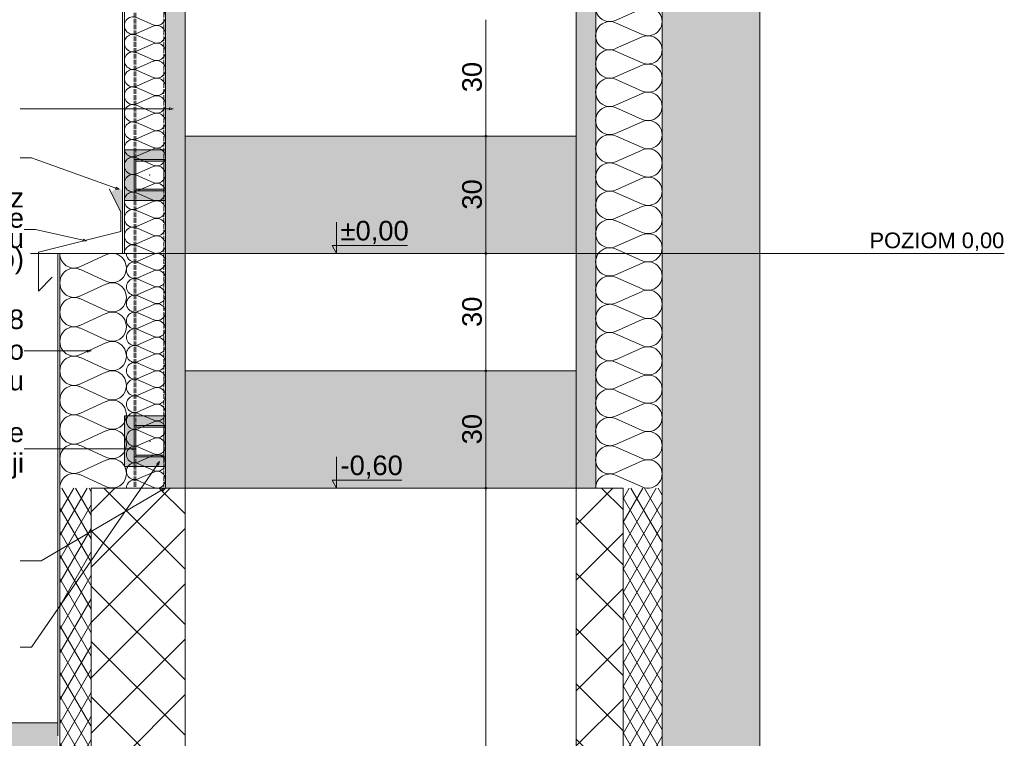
# Paper-space layout 'AD-06. DETAL KANAŁU UPUSTOWEGO ZEWNĘTRZNEGO' of a CAD drawing. Header units: millimetres. Extents: x 0 to 900, y 0 to 600.
# Tile 3 of 24: x 89 to 215, y 201 to 293. Entities that reach past the tile are written whole.
import ezdxf
from ezdxf.xclip import XClip

# ---------------------------------------------------------------- set-up
doc = ezdxf.new("R2010")
doc.units = ezdxf.units.MM
doc.header["$MEASUREMENT"] = 0
doc.header["$XCLIPFRAME"] = 0
for name, pattern in [('ACAD_ISO02W100', [15, 12, -3]), ('HIDDEN_05', [26, 18, -8]), ('thk_line_type', [315, 180, -135])]:
    doc.linetypes.add(name, pattern=pattern)
for name, color, linetype, lineweight in [('0_Nr_pióra__1', 7, 'Continuous', 20), ('A_linie_Nr_pióra__1', 7, 'Continuous', 20), ('A_opisy EN_Nr_pióra__1', 7, 'Continuous', 20), ('A_ściany proj_Nr_pióra__1', 7, 'Continuous', 20), ('A_ściany_Nr_pióra__1', 7, 'Continuous', 20)]:
    doc.layers.add(name, color=color, linetype=linetype, lineweight=lineweight)
for name, color, linetype, lineweight, true_color in [('0_Nr_pióra__6', 7, 'Continuous', 13, 0xa9a9a9), ('A_dach_Nr_pióra__10', 7, 'Continuous', 13, 0x4b4b4b), ('A_konstrukcja stalowa_Nr_pióra__10', 7, 'Continuous', 13, 0x4b4b4b), ('A_linie_Nr_pióra__10', 7, 'Continuous', 13, 0x4b4b4b), ('A_linie_Nr_pióra__7', 7, 'Continuous', 18, 0x171717), ('A_opisy EN_Nr_pióra__170', 7, 'Continuous', 5, 0x1c1c1c), ('A_opisy EN_Nr_pióra__7', 7, 'Continuous', 18, 0x171717), ('A_opisy PL_Nr_pióra__249', 7, 'Continuous', 5, 0x191919), ('A_sciany_Nr_pióra__10', 7, 'Continuous', 13, 0x4b4b4b), ('A_ściany proj_Nr_pióra__10', 7, 'Continuous', 13, 0x4b4b4b)]:
    doc.layers.add(name, color=color, linetype=linetype, lineweight=lineweight, true_color=true_color)
for name, color, linetype in [('A_konstrukcja stalowa', 7, 'Continuous'), ('A_podrys', 7, 'Continuous'), ('A_ściany', 7, 'Continuous'), ('A_ściany proj', 7, 'Continuous')]:
    doc.layers.add(name, color=color, linetype=linetype)
doc.styles.add('STYL_AUTOMATYCZNY_1', font='arial.ttf')
doc.styles.add('STYL_AUTOMATYCZNY_4', font='arial.ttf')
doc.linetypes.add('Izolacja 1_20', pattern='A,0,[1,AD-06. DETAL KANAŁU UPUSTOWEGO ZEWNĘTRZNEGO1.Shx,S=1.587302,R=0,X=0,Y=0],-200,0', length=200)
pattern_1 = [(45, (-12850.4427, -6941.5605), (-3.5355339, 3.5355339), []), (135, (-12850.4427, -6941.5605), (3.5355339, 3.5355339), [])]
pattern_2 = [(60, (-12850.4427, -6941.5605), (-1.2990381, 0.75), []), (120, (-12850.4427, -6941.5605), (1.2990381, 0.75), [])]

# ---------------------------------------------------------------- blocks, each defined once
blk = doc.blocks.new('Rysunek_3_3', base_point=(-12850.44, -6941.56))
at = {"linetype": 'Continuous', "lineweight": 0, "true_color": 0xa9a9a9}
for points in [[(148.24, 277.75), (148.25, 277.71), (148.27, 277.67), (148.31, 277.64), (148.36, 277.63), (148.41, 277.64), (148.45, 277.67), (148.48, 277.71), (148.49, 277.75), (148.48, 277.8), (148.45, 277.84), (148.41, 277.87), (148.36, 277.88), (148.31, 277.87), (148.27, 277.84), (148.25, 277.8)], [(148.24, 262.75), (148.25, 262.71), (148.27, 262.67), (148.31, 262.64), (148.36, 262.63), (148.41, 262.64), (148.45, 262.67), (148.48, 262.71), (148.49, 262.75), (148.48, 262.8), (148.45, 262.84), (148.41, 262.87), (148.36, 262.88), (148.31, 262.87), (148.27, 262.84), (148.25, 262.8)], [(148.24, 247.75), (148.25, 247.71), (148.27, 247.67), (148.31, 247.64), (148.36, 247.63), (148.41, 247.64), (148.45, 247.67), (148.48, 247.71), (148.49, 247.75), (148.48, 247.8), (148.45, 247.84), (148.41, 247.87), (148.36, 247.88), (148.31, 247.87), (148.27, 247.84), (148.25, 247.8)], [(148.24, 232.75), (148.25, 232.71), (148.27, 232.67), (148.31, 232.64), (148.36, 232.63), (148.41, 232.64), (148.45, 232.67), (148.48, 232.71), (148.49, 232.75), (148.48, 232.8), (148.45, 232.84), (148.41, 232.87), (148.36, 232.88), (148.31, 232.87), (148.27, 232.84), (148.25, 232.8)]]:
    blk.add_hatch(color=253, dxfattribs=at).paths.add_polyline_path(points)
at = {"layer": 'A_konstrukcja stalowa', "linetype": 'Continuous', "lineweight": 0, "true_color": 0x121212}
h = blk.add_hatch(color=250, dxfattribs=at)
h.paths.add_polyline_path([(103.38, 270.76), (107.38, 270.76), (107.38, 274.76), (103.38, 274.76)])
h.paths.add_polyline_path([(107.18, 270.96), (103.58, 270.96), (103.58, 274.56), (107.18, 274.56)], flags=0)
h = blk.add_hatch(color=250, dxfattribs=at)
h.paths.add_polyline_path([(103.39, 236.75), (107.39, 236.75), (107.39, 240.75), (103.39, 240.75)])
h.paths.add_polyline_path([(107.19, 236.95), (103.59, 236.95), (103.59, 240.55), (107.19, 240.55)], flags=0)
at = {"layer": 'A_ściany', "linetype": 'Continuous', "lineweight": 0, "true_color": 0x000000}
blk.add_hatch(color=18, dxfattribs=at).paths.add_polyline_path([(170.89, 595.1), (170.89, 27.75), (183.39, 27.75), (183.39, 595.1)])
at = {"layer": 'A_ściany proj', "linetype": 'Continuous', "lineweight": 0, "true_color": 0x4b4b4b}
for points in [[(109.89, 232.75), (109.89, 556.75), (107.39, 556.75), (107.39, 232.75)], [(159.89, 232.75), (162.39, 232.75), (162.39, 556.75), (159.89, 556.75)], [(109.89, 277.75), (109.89, 262.75), (159.89, 262.75), (159.89, 277.75)], [(103.38, 269.51), (103.38, 276.01), (102.13, 276.01), (102.13, 269.51)], [(103.38, 274.76), (107.38, 274.76), (107.38, 276.01), (103.38, 276.01)], [(101.89, 267.7), (101.89, 270.87, 0.296682), (100.41, 270.54)], [(103.38, 269.51), (107.38, 269.51), (107.38, 270.76), (103.38, 270.76)], [(109.89, 247.75), (109.89, 232.75), (159.89, 232.75), (159.89, 247.75)], [(103.39, 235.5), (103.39, 242), (102.14, 242), (102.14, 235.5)], [(103.39, 240.75), (107.39, 240.75), (107.39, 242), (103.39, 242)], [(103.39, 235.5), (107.39, 235.5), (107.39, 236.75), (103.39, 236.75)]]:
    blk.add_hatch(color=251, dxfattribs=at).paths.add_polyline_path(points)
h = blk.add_hatch(dxfattribs=at)
h.set_pattern_fill('batt_insulation_kopia_0003', color=251, style=0, pattern_type=2)
h.set_pattern_definition(pattern_2)
h.paths.add_polyline_path([(97.89, 107.75), (97.89, 232.75), (93.89, 232.75), (93.89, 107.75)])
h = blk.add_hatch(dxfattribs=at)
h.set_pattern_fill('concrete_block_0003', color=251, style=0, pattern_type=2)
h.set_pattern_definition(pattern_1)
h.paths.add_polyline_path([(109.89, 107.75), (109.89, 232.75), (97.89, 232.75), (97.89, 107.75)])
h = blk.add_hatch(dxfattribs=at)
h.set_pattern_fill('concrete_block_0003', color=251, style=0, pattern_type=2)
h.set_pattern_definition(pattern_1)
h.paths.add_polyline_path([(159.89, 107.75), (165.89, 107.75), (165.89, 232.75), (159.89, 232.75)])
h = blk.add_hatch(dxfattribs=at)
h.set_pattern_fill('batt_insulation_kopia_0003', color=251, style=0, pattern_type=2)
h.set_pattern_definition(pattern_2)
h.paths.add_polyline_path([(165.89, 107.75), (170.89, 107.75), (170.89, 232.75), (165.89, 232.75)])
at = {"layer": 'A_ściany proj', "linetype": 'Continuous', "lineweight": 13}
blk.add_hatch(color=8, dxfattribs=at).paths.add_polyline_path([(59.58, 202.75), (59.58, 168.86), (93.64, 168.86), (93.64, 202.75)])
at = {"layer": '0_Nr_pióra__6', "color": 253, "linetype": 'Continuous', "lineweight": 13, "ltscale": 0.05, "true_color": 0xa9a9a9}
for p, q in [((148.36, 277.88), (148.36, 292.63)), ((148.24, 277.75), (147.89, 277.75)), ((148.36, 262.88), (148.36, 277.63)), ((148.83, 277.75), (148.49, 277.75)), ((129.27, 262.75), (129.27, 266.75)), ((129.27, 262.75), (128.69, 263.75)), ((128.69, 263.75), (129.27, 263.75)), ((129.27, 263.75), (138.33, 263.75)), ((129.27, 262.75), (128.52, 262.75)), ((129.27, 262.75), (130.02, 262.75)), ((148.24, 262.75), (147.89, 262.75)), ((148.36, 247.88), (148.36, 262.63)), ((148.83, 262.75), (148.49, 262.75)), ((148.24, 247.75), (147.89, 247.75)), ((148.36, 232.88), (148.36, 247.63)), ((148.83, 247.75), (148.49, 247.75)), ((129.27, 232.75), (129.27, 236.75)), ((129.27, 232.75), (128.69, 233.75)), ((128.69, 233.75), (129.27, 233.75)), ((129.27, 233.75), (137.59, 233.75)), ((129.27, 232.75), (128.52, 232.75)), ((129.27, 232.75), (130.02, 232.75)), ((148.24, 232.75), (147.89, 232.75)), ((148.36, 107.88), (148.36, 232.63)), ((148.83, 232.75), (148.49, 232.75))]:
    blk.add_line(p, q, dxfattribs=at)
for centre in [(148.36, 277.75), (148.36, 262.75), (148.36, 247.75), (148.36, 232.75)]:
    blk.add_circle(centre, 0.125, dxfattribs=at)
at = {"layer": 'A_dach_Nr_pióra__10', "color": 251, "linetype": 'Izolacja 1_20', "lineweight": 13, "ltscale": 0.05, "true_color": 0x4b4b4b}
blk.add_line((97.89, 107.75), (97.89, 232.75), dxfattribs=at)
at = {"layer": 'A_konstrukcja stalowa_Nr_pióra__10', "color": 251, "linetype": 'ACAD_ISO02W100', "lineweight": 13, "ltscale": 0.05, "true_color": 0x4b4b4b}
for p, q in [((103.39, 564.25), (103.39, 232.75)), ((103.59, 564.25), (103.59, 232.75)), ((107.19, 564.25), (107.19, 232.75)), ((107.39, 564.25), (107.39, 232.75))]:
    blk.add_line(p, q, dxfattribs=at)
at = {"layer": 'A_konstrukcja stalowa_Nr_pióra__10', "color": 251, "linetype": 'thk_line_type', "lineweight": 13, "ltscale": 0.05, "true_color": 0x4b4b4b}
for p, q in [((107.38, 274.76), (103.38, 274.76)), ((103.38, 274.76), (103.38, 270.76)), ((103.58, 270.96), (103.58, 274.56)), ((103.58, 274.56), (107.18, 274.56)), ((107.18, 274.56), (107.18, 270.96)), ((107.38, 270.76), (107.38, 274.76)), ((103.38, 270.76), (107.38, 270.76)), ((107.18, 270.96), (103.58, 270.96)), ((107.18, 270.96), (107.18, 270.96)), ((107.39, 240.75), (103.39, 240.75)), ((103.39, 240.75), (103.39, 236.75)), ((103.59, 236.95), (103.59, 240.55)), ((103.59, 240.55), (107.19, 240.55)), ((107.19, 240.55), (107.19, 236.95)), ((107.39, 236.75), (107.39, 240.75)), ((103.39, 236.75), (107.39, 236.75)), ((107.19, 236.95), (103.59, 236.95)), ((107.19, 236.95), (107.19, 236.95))]:
    blk.add_line(p, q, dxfattribs=at)
at = {"layer": 'A_konstrukcja stalowa_Nr_pióra__10', "color": 251, "linetype": 'Continuous', "lineweight": 13, "ltscale": 0.05, "true_color": 0x4b4b4b}
for p, q in [((107.38, 274.76), (103.38, 274.76)), ((103.38, 274.76), (103.38, 270.76)), ((103.58, 270.96), (103.58, 274.56)), ((103.58, 274.56), (107.18, 274.56)), ((107.18, 274.56), (107.18, 270.96)), ((107.38, 270.76), (107.38, 274.76)), ((103.38, 270.76), (107.38, 270.76)), ((107.18, 270.96), (103.58, 270.96)), ((107.39, 240.75), (103.39, 240.75)), ((103.39, 240.75), (103.39, 236.75)), ((103.59, 236.95), (103.59, 240.55)), ((103.59, 240.55), (107.19, 240.55)), ((107.19, 240.55), (107.19, 236.95)), ((107.39, 236.75), (107.39, 240.75)), ((103.39, 236.75), (107.39, 236.75)), ((107.19, 236.95), (103.59, 236.95))]:
    blk.add_line(p, q, dxfattribs=at)
at = {"layer": 'A_konstrukcja stalowa_Nr_pióra__10', "color": 251, "linetype": 'Continuous', "lineweight": 13, "ltscale": 0.05, "true_color": 0x4b4b4b, "flags": 128}
for points in [[(103.38, 270.76), (107.38, 270.76), (107.38, 274.76), (103.38, 274.76)], [(107.18, 270.96), (107.18, 274.56), (103.58, 274.56), (103.58, 270.96)], [(103.39, 236.75), (107.39, 236.75), (107.39, 240.75), (103.39, 240.75)], [(107.19, 236.95), (107.19, 240.55), (103.59, 240.55), (103.59, 236.95)]]:
    blk.add_lwpolyline(points, close=True, dxfattribs=at)
at = {"layer": 'A_konstrukcja stalowa_Nr_pióra__10', "color": 251, "linetype": 'thk_line_type', "lineweight": 13, "ltscale": 0.05, "true_color": 0x4b4b4b}
for p in [(107.18, 274.56), (107.19, 240.55)]:
    blk.add_point(p, dxfattribs=at)
at = {"layer": 'A_konstrukcja stalowa_Nr_pióra__10', "color": 251, "linetype": 'HIDDEN_05', "lineweight": 13, "ltscale": 0.05, "true_color": 0x4b4b4b}
for p in [(105.38, 272.76), (105.39, 238.75)]:
    blk.add_point(p, dxfattribs=at)
at = {"layer": 'A_linie_Nr_pióra__1', "color": 7, "linetype": 'Continuous', "lineweight": 20, "ltscale": 0.05}
blk.add_line((58.89, 202.75), (93.64, 202.75), dxfattribs=at)
at = {"layer": 'A_linie_Nr_pióra__10', "color": 251, "linetype": 'Continuous', "lineweight": 13, "ltscale": 0.05, "true_color": 0x4b4b4b}
for p, q in [((101.7, 268.05), (101.7, 265.55)), ((101.7, 265.55), (91.14, 262.93)), ((91.14, 262.93), (91.14, 257.93)), ((91.14, 257.93), (92.9, 259.7))]:
    blk.add_line(p, q, dxfattribs=at)
at = {"layer": 'A_linie_Nr_pióra__7', "color": 250, "linetype": 'Continuous', "lineweight": 18, "ltscale": 0.05, "true_color": 0x171717}
blk.add_line((90.15, 262.75), (214.63, 262.75), dxfattribs=at)
at = {"layer": 'A_opisy EN_Nr_pióra__170', "color": 250, "linetype": 'Continuous', "lineweight": 5, "ltscale": 0.05, "true_color": 0x1c1c1c}
for p, q in [((90.25, 281.24), (88.8, 281.24)), ((107.88, 281.24), (90.25, 281.24)), ((90.25, 274.95), (88.8, 274.95)), ((101.04, 271.1), (90.25, 274.95)), ((90.75, 265.83), (89.3, 265.83)), ((96.86, 264.44), (90.75, 265.83)), ((90.75, 250.28), (89.3, 250.28)), ((97.42, 250.28), (90.75, 250.28)), ((90.75, 237.76), (89.3, 237.76)), ((103.12, 237.76), (90.75, 237.76)), ((106.38, 235.76), (90.25, 212.42)), ((106.98, 232.52), (91.49, 223.45)), ((91.49, 223.45), (88.8, 223.45)), ((90.25, 212.42), (88.8, 212.42))]:
    blk.add_line(p, q, dxfattribs=at)
at = {"layer": 'A_opisy EN_Nr_pióra__7', "color": 250, "linetype": 'Continuous', "lineweight": 18, "ltscale": 0.05, "true_color": 0x171717}
for p, q in [((107.88, 281.12), (107.88, 281.37)), ((108.35, 281.24), (107.88, 281.37)), ((108.35, 281.24), (107.88, 281.12)), ((101, 270.98), (101.09, 271.22)), ((101.48, 270.95), (101, 270.98)), ((101.48, 270.95), (101.09, 271.22)), ((96.83, 264.32), (96.89, 264.56)), ((97.31, 264.34), (96.89, 264.56)), ((97.31, 264.34), (96.83, 264.32)), ((97.42, 250.15), (97.42, 250.4)), ((97.89, 250.28), (97.42, 250.4)), ((97.89, 250.28), (97.42, 250.15)), ((103.12, 237.63), (103.12, 237.88)), ((103.59, 237.76), (103.12, 237.88)), ((103.59, 237.76), (103.12, 237.63)), ((106.64, 236.14), (106.27, 235.83)), ((106.48, 235.69), (106.27, 235.83)), ((106.64, 236.14), (106.48, 235.69)), ((107.39, 232.75), (106.92, 232.63)), ((107.05, 232.41), (106.92, 232.63)), ((107.39, 232.75), (107.05, 232.41))]:
    blk.add_line(p, q, dxfattribs=at)
at = {"layer": 'A_sciany_Nr_pióra__10', "color": 251, "linetype": 'Continuous', "lineweight": 13, "ltscale": 0.05, "true_color": 0x4b4b4b}
for p, q in [((168.35, 294.04), (164.92, 292.54)), ((103.7, 292.91), (105.82, 291.98)), ((164.92, 292.24), (168.35, 290.73)), ((105.82, 291.79), (103.7, 290.86)), ((103.7, 290.67), (105.82, 289.74)), ((105.82, 289.55), (103.7, 288.62)), ((168.35, 290.43), (164.92, 288.93)), ((103.7, 288.43), (105.82, 287.5)), ((164.92, 288.62), (168.35, 287.12)), ((105.82, 287.31), (103.7, 286.38)), ((103.7, 286.19), (105.82, 285.26)), ((168.35, 286.81), (164.92, 285.31)), ((105.82, 285.07), (103.7, 284.14)), ((164.92, 285.01), (168.35, 283.5)), ((103.7, 283.95), (105.82, 283.01)), ((105.82, 282.83), (103.7, 281.89)), ((168.35, 283.2), (164.92, 281.7)), ((103.7, 281.71), (105.82, 280.77)), ((164.92, 281.39), (168.35, 279.89)), ((105.82, 280.59), (103.7, 279.65)), ((103.7, 279.47), (105.82, 278.53)), ((168.35, 279.59), (164.92, 278.08)), ((105.82, 278.35), (103.7, 277.41)), ((103.7, 277.22), (105.82, 276.29)), ((164.92, 277.78), (168.35, 276.28)), ((105.82, 276.1), (103.7, 275.17)), ((168.35, 275.97), (164.92, 274.47)), ((103.7, 274.98), (105.82, 274.05)), ((105.82, 273.86), (103.7, 272.93)), ((164.92, 274.17), (168.35, 272.66)), ((103.7, 272.74), (105.82, 271.81)), ((168.35, 272.36), (164.92, 270.85)), ((105.82, 271.62), (103.7, 270.69)), ((103.7, 270.5), (105.82, 269.57)), ((164.92, 270.55), (168.35, 269.05)), ((105.82, 269.38), (103.7, 268.45)), ((103.7, 268.26), (105.82, 267.33)), ((168.35, 268.74), (164.92, 267.24)), ((105.82, 267.14), (103.7, 266.21)), ((164.92, 266.94), (168.35, 265.43)), ((103.7, 266.02), (105.82, 265.09)), ((105.82, 264.9), (103.7, 263.97)), ((168.35, 265.13), (164.92, 263.63)), ((103.7, 263.78), (105.82, 262.85)), ((164.92, 263.32), (168.35, 261.82)), ((99.85, 262.6), (96.42, 261.04)), ((105.9, 262.66), (103.87, 261.77)), ((96.42, 260.72), (99.85, 259.16)), ((103.87, 261.59), (105.9, 260.7)), ((168.35, 261.52), (164.92, 260.01)), ((105.9, 260.52), (103.87, 259.63)), ((103.87, 259.45), (105.9, 258.56)), ((164.92, 259.71), (168.35, 258.21)), ((99.85, 258.85), (96.42, 257.29)), ((105.9, 258.38), (103.87, 257.49)), ((96.42, 256.97), (99.85, 255.41)), ((103.87, 257.31), (105.9, 256.42)), ((168.35, 257.9), (164.92, 256.4)), ((105.9, 256.24), (103.87, 255.34)), ((164.92, 256.09), (168.35, 254.59)), ((99.85, 255.1), (96.42, 253.54)), ((103.87, 255.16), (105.9, 254.27)), ((96.42, 253.22), (99.85, 251.66)), ((105.9, 254.09), (103.87, 253.2)), ((168.35, 254.29), (164.92, 252.78)), ((103.87, 253.02), (105.9, 252.13)), ((105.9, 251.95), (103.87, 251.06)), ((164.92, 252.48), (168.35, 250.98)), ((99.85, 251.35), (96.42, 249.79)), ((103.87, 250.88), (105.9, 249.99)), ((168.35, 250.67), (164.92, 249.17)), ((96.42, 249.47), (99.85, 247.91)), ((105.9, 249.81), (103.87, 248.92)), ((103.87, 248.74), (105.9, 247.84)), ((164.92, 248.87), (168.35, 247.36)), ((99.85, 247.6), (96.42, 246.04)), ((105.9, 247.66), (103.87, 246.77)), ((168.35, 247.06), (164.92, 245.56)), ((96.42, 245.72), (99.85, 244.16)), ((103.87, 246.59), (105.9, 245.7)), ((105.9, 245.52), (103.87, 244.63)), ((103.87, 244.45), (105.9, 243.56)), ((164.92, 245.25), (168.35, 243.75)), ((99.85, 243.85), (96.42, 242.29)), ((105.9, 243.38), (103.87, 242.49)), ((168.35, 243.45), (164.92, 241.94)), ((96.42, 241.97), (99.85, 240.41)), ((103.87, 242.31), (105.9, 241.42)), ((105.9, 241.24), (103.87, 240.34)), ((164.92, 241.64), (168.35, 240.13)), ((99.85, 240.1), (96.42, 238.54)), ((103.87, 240.16), (105.9, 239.27)), ((168.35, 239.83), (164.92, 238.33)), ((96.42, 238.22), (99.85, 236.66)), ((105.9, 239.09), (103.87, 238.2)), ((103.87, 238.02), (105.9, 237.13)), ((164.92, 238.02), (168.35, 236.52)), ((105.9, 236.95), (103.87, 236.06)), ((99.85, 236.35), (96.42, 234.79)), ((103.87, 235.88), (105.9, 234.99)), ((168.35, 236.22), (164.92, 234.71)), ((96.42, 234.47), (99.85, 232.91)), ((105.9, 234.81), (103.87, 233.92)), ((164.92, 234.41), (168.35, 232.91)), ((103.87, 233.74), (105.9, 232.84))]:
    blk.add_line(p, q, dxfattribs=at)
for centre, major_axis, ratio, start_param, end_param in [((164.19, 294.19), (1.81, 0), 0.999613, 1.158003, 5.125183), ((106.27, 293), (0, 1.12), 0.996974, 2.728799, 6.695979), ((169.08, 292.39), (1.81, 0), 0.999613, 4.299595, 8.266775), ((103.25, 291.88), (0, 1.12), 0.996974, 5.870392, 9.837572), ((164.19, 290.58), (1.81, 0), 0.999613, 1.158003, 5.125183), ((103.25, 289.64), (0, 1.12), 0.996974, 5.870392, 9.837572), ((106.27, 290.76), (0, 1.12), 0.996974, 2.728799, 6.695979), ((106.27, 288.52), (0, 1.12), 0.996974, 2.728799, 6.695979), ((169.08, 288.77), (1.81, 0), 0.999613, 4.299595, 8.266775), ((103.25, 287.4), (0, 1.12), 0.996974, 5.870392, 9.837572), ((164.19, 286.97), (1.81, 0), 0.999613, 1.158003, 5.125183), ((106.27, 286.28), (0, 1.12), 0.996974, 2.728799, 6.695979), ((169.08, 285.16), (1.81, 0), 0.999613, 4.299595, 8.266775), ((103.25, 285.16), (0, 1.12), 0.996974, 5.870392, 9.837572), ((106.27, 284.04), (0, 1.12), 0.996974, 2.728799, 6.695979), ((164.19, 283.35), (1.81, 0), 0.999613, 1.158003, 5.125183), ((103.25, 282.92), (0, 1.12), 0.996974, 5.870392, 9.837572), ((169.08, 281.55), (1.81, 0), 0.999613, 4.299595, 8.266775), ((106.27, 281.8), (0, 1.12), 0.996974, 2.728799, 6.695979), ((103.25, 280.68), (0, 1.12), 0.996974, 5.870392, 9.837572), ((106.27, 279.56), (0, 1.12), 0.996974, 2.728799, 6.695979), ((164.19, 279.74), (1.81, 0), 0.999613, 1.158003, 5.125183), ((103.25, 278.44), (0, 1.12), 0.996974, 5.870392, 9.837572), ((169.08, 277.93), (1.81, 0), 0.999613, 4.299595, 8.266775), ((106.27, 277.32), (0, 1.12), 0.996974, 2.728799, 6.695979), ((103.25, 276.2), (0, 1.12), 0.996974, 5.870392, 9.837572), ((164.19, 276.12), (1.81, 0), 0.999613, 1.158003, 5.125183), ((106.27, 275.08), (0, 1.12), 0.996974, 2.728799, 6.695979), ((169.08, 274.32), (1.81, 0), 0.999613, 4.299595, 8.266775), ((103.25, 273.96), (0, 1.12), 0.996974, 5.870392, 9.837572), ((164.19, 272.51), (1.81, 0), 0.999613, 1.158003, 5.125183), ((106.27, 272.84), (0, 1.12), 0.996974, 2.728799, 6.695979), ((103.25, 271.72), (0, 1.12), 0.996974, 5.870392, 9.837572), ((169.08, 270.7), (1.81, 0), 0.999613, 4.299595, 8.266775), ((103.25, 269.48), (0, 1.12), 0.996974, 5.870392, 9.837572), ((106.27, 270.6), (0, 1.12), 0.996974, 2.728799, 6.695979), ((164.19, 268.9), (1.81, 0), 0.999613, 1.158003, 5.125183), ((106.27, 268.36), (0, 1.12), 0.996974, 2.728799, 6.695979), ((103.25, 267.24), (0, 1.12), 0.996974, 5.870392, 9.837572), ((169.08, 267.09), (1.81, 0), 0.999613, 4.299595, 8.266775), ((106.27, 266.12), (0, 1.12), 0.996974, 2.728799, 6.695979), ((164.19, 265.28), (1.81, 0), 0.999613, 1.158003, 5.125183), ((103.25, 265), (0, 1.12), 0.996974, 5.870392, 9.837572), ((106.27, 263.88), (0, 1.12), 0.996974, 2.728799, 6.695979), ((169.08, 263.47), (1.81, 0), 0.999613, 4.299595, 8.266775), ((103.25, 262.75), (0, 1.12), 0.996974, 5.870393, 7.853982), ((164.19, 261.67), (1.81, 0), 0.999613, 1.158003, 5.125183), ((95.69, 262.75), (0, 1.87), 0.964145, 1.570797, 3.554386), ((100.58, 260.88), (0, 1.87), 0.964145, 2.728799, 6.695979), ((103.45, 262.75), (0, 1.07), 0.992498, 1.570797, 3.554386), ((106.32, 261.68), (0, 1.07), 0.992498, 2.728799, 6.695979), ((169.08, 259.86), (1.81, 0), 0.999613, 4.299595, 8.266775), ((95.69, 259), (0, 1.87), 0.964145, 5.870392, 9.837572), ((103.45, 260.61), (0, 1.07), 0.992498, 5.870392, 9.837572), ((106.32, 259.54), (0, 1.07), 0.992498, 2.728799, 6.695979), ((103.45, 258.47), (0, 1.07), 0.992498, 5.870392, 9.837572), ((164.19, 258.05), (1.81, 0), 0.999613, 1.158003, 5.125183), ((100.58, 257.13), (0, 1.87), 0.964145, 2.728799, 6.695979), ((106.32, 257.4), (0, 1.07), 0.992498, 2.728799, 6.695979), ((169.08, 256.25), (1.81, 0), 0.999613, 4.299595, 8.266775), ((95.69, 255.25), (0, 1.87), 0.964145, 5.870392, 9.837572), ((103.45, 256.33), (0, 1.07), 0.992498, 5.870392, 9.837572), ((106.32, 255.25), (0, 1.07), 0.992498, 2.728799, 6.695979), ((164.19, 254.44), (1.81, 0), 0.999613, 1.158003, 5.125183), ((100.58, 253.38), (0, 1.87), 0.964145, 2.728799, 6.695979), ((103.45, 254.18), (0, 1.07), 0.992498, 5.870392, 9.837572), ((106.32, 253.11), (0, 1.07), 0.992498, 2.728799, 6.695979), ((169.08, 252.63), (1.81, 0), 0.999613, 4.299595, 8.266775), ((95.69, 251.5), (0, 1.87), 0.964145, 5.870392, 9.837572), ((103.45, 252.04), (0, 1.07), 0.992498, 5.870392, 9.837572), ((106.32, 250.97), (0, 1.07), 0.992498, 2.728799, 6.695979), ((164.19, 250.83), (1.81, 0), 0.999613, 1.158003, 5.125183), ((100.58, 249.63), (0, 1.87), 0.964145, 2.728799, 6.695979), ((103.45, 249.9), (0, 1.07), 0.992498, 5.870392, 9.837572), ((169.08, 249.02), (1.81, 0), 0.999613, 4.299595, 8.266775), ((95.69, 247.75), (0, 1.87), 0.964145, 5.870392, 9.837572), ((106.32, 248.83), (0, 1.07), 0.992498, 2.728799, 6.695979), ((103.45, 247.75), (0, 1.07), 0.992498, 5.870392, 9.837572), ((164.19, 247.21), (1.81, 0), 0.999613, 1.158003, 5.125183), ((100.58, 245.88), (0, 1.87), 0.964145, 2.728799, 6.695979), ((103.45, 245.61), (0, 1.07), 0.992498, 5.870392, 9.837572), ((106.32, 246.68), (0, 1.07), 0.992498, 2.728799, 6.695979), ((169.08, 245.4), (1.81, 0), 0.999613, 4.299595, 8.266775), ((95.69, 244), (0, 1.87), 0.964145, 5.870392, 9.837572), ((106.32, 244.54), (0, 1.07), 0.992498, 2.728799, 6.695979), ((164.19, 243.6), (1.81, 0), 0.999613, 1.158003, 5.125183), ((103.45, 243.47), (0, 1.07), 0.992498, 5.870392, 9.837572), ((100.58, 242.13), (0, 1.87), 0.964145, 2.728799, 6.695979), ((106.32, 242.4), (0, 1.07), 0.992498, 2.728799, 6.695979), ((169.08, 241.79), (1.81, 0), 0.999613, 4.299595, 8.266775), ((95.69, 240.25), (0, 1.87), 0.964145, 5.870392, 9.837572), ((103.45, 241.33), (0, 1.07), 0.992498, 5.870392, 9.837572), ((164.19, 239.98), (1.81, 0), 0.999613, 1.158003, 5.125183), ((100.58, 238.38), (0, 1.87), 0.964145, 2.728799, 6.695979), ((106.32, 240.25), (0, 1.07), 0.992498, 2.728799, 6.695979), ((103.45, 239.18), (0, 1.07), 0.992498, 5.870392, 9.837572), ((106.32, 238.11), (0, 1.07), 0.992498, 2.728799, 6.695979), ((169.08, 238.18), (1.81, 0), 0.999613, 4.299595, 8.266775), ((95.69, 236.5), (0, 1.87), 0.964145, 5.870392, 9.837572), ((103.45, 237.04), (0, 1.07), 0.992498, 5.870392, 9.837572), ((164.19, 236.37), (1.81, 0), 0.999613, 1.158003, 5.125183), ((100.58, 234.63), (0, 1.87), 0.964145, 2.728799, 6.695979), ((106.32, 235.97), (0, 1.07), 0.992498, 2.728799, 6.695979), ((103.45, 234.9), (0, 1.07), 0.992498, 5.870392, 9.837572), ((169.08, 234.56), (1.81, 0), 0.999613, 4.299595, 8.266775), ((95.69, 232.75), (0, 1.87), 0.964145, 5.870393, 7.853982), ((106.32, 233.83), (0, 1.07), 0.992498, 2.728799, 6.695979), ((164.19, 232.75), (1.81, 0), 0.999613, 1.158004, 3.141593), ((103.45, 232.75), (0, 1.07), 0.992498, 5.870393, 7.853982)]:
    blk.add_ellipse(centre, major_axis=major_axis, ratio=ratio, start_param=start_param, end_param=end_param, dxfattribs=at)
at = {"layer": 'A_ściany proj_Nr_pióra__1', "color": 7, "linetype": 'Continuous', "lineweight": 20, "ltscale": 0.05}
for p, q in [((107.39, 232.75), (107.39, 556.75)), ((109.89, 232.75), (109.89, 556.75)), ((159.89, 232.75), (159.89, 556.75)), ((162.39, 232.75), (162.39, 556.75)), ((109.89, 277.75), (159.89, 277.75)), ((109.89, 262.75), (159.89, 262.75)), ((109.89, 247.75), (159.89, 247.75)), ((97.89, 232.75), (97.89, 107.75)), ((109.89, 232.75), (97.89, 232.75)), ((109.89, 232.75), (109.89, 107.75)), ((109.89, 232.75), (165.89, 232.75)), ((159.89, 232.75), (159.89, 107.75)), ((165.89, 232.75), (165.89, 107.75))]:
    blk.add_line(p, q, dxfattribs=at)
at = {"layer": 'A_ściany proj_Nr_pióra__10', "color": 251, "linetype": 'Continuous', "lineweight": 13, "ltscale": 0.05, "true_color": 0x4b4b4b}
for p, q in [((101.89, 262.75), (101.89, 569.49)), ((102.14, 262.75), (102.14, 569.5)), ((101.7, 268.05), (100.17, 271.01)), ((93.64, 262.75), (93.64, 201.08)), ((93.89, 262.75), (93.89, 107.75)), ((93.89, 262.75), (102.39, 262.75))]:
    blk.add_line(p, q, dxfattribs=at)
at = {"layer": 'A_ściany proj_Nr_pióra__10', "color": 251, "linetype": 'Continuous', "lineweight": 13, "ltscale": 0.05, "true_color": 0x4b4b4b, "flags": 128}
for points in [[(103.38, 269.51), (103.38, 276.01), (102.13, 276.01), (102.13, 269.51)], [(103.38, 274.76), (107.38, 274.76), (107.38, 276.01), (103.38, 276.01)], [(103.38, 269.51), (107.38, 269.51), (107.38, 270.76), (103.38, 270.76)], [(103.39, 235.5), (103.39, 242), (102.14, 242), (102.14, 235.5)], [(103.39, 240.75), (107.39, 240.75), (107.39, 242), (103.39, 242)], [(103.39, 235.5), (107.39, 235.5), (107.39, 236.75), (103.39, 236.75)]]:
    blk.add_lwpolyline(points, close=True, dxfattribs=at)
at = {"layer": 'A_ściany_Nr_pióra__1', "color": 7, "linetype": 'Continuous', "lineweight": 20, "ltscale": 0.05}
for p, q in [((170.89, 595.1), (170.89, 27.75)), ((183.39, 595.1), (183.39, 27.75))]:
    blk.add_line(p, q, dxfattribs=at)
at = {"layer": '0_Nr_pióra__1', "color": 7, "linetype": 'Continuous', "lineweight": 20, "char_height": 2.5, "width": 3.8136, "attachment_point": 7, "rotation": 90, "style": 'STYL_AUTOMATYCZNY_1'}
for insert in [(147.86, 283.35), (147.86, 268.35), (147.86, 253.35), (147.86, 238.35)]:
    blk.add_mtext('\\A1;{\\pql;\\fArial|b0|i0|c238|p0;\\W1.000000;30}', dxfattribs=dict(at, insert=insert))
at = {"layer": '0_Nr_pióra__1', "color": 7, "linetype": 'Continuous', "lineweight": 20, "char_height": 2.5, "attachment_point": 7, "style": 'STYL_AUTOMATYCZNY_1'}
for s, insert, width in [('\\A1;{\\pql;\\fArial|b0|i0|c238|p0;\\W1.000000;±0,00}', (129.77, 263.95), 8.5547), ('\\A1;{\\pql;\\fArial|b0|i0|c238|p0;\\W1.000000;-0,60}', (129.77, 233.95), 7.8148)]:
    blk.add_mtext(s, dxfattribs=dict(at, insert=insert, width=width))
at = {"layer": 'A_opisy EN_Nr_pióra__1', "color": 7, "linetype": 'Continuous', "lineweight": 20, "char_height": 2.5, "attachment_point": 6, "style": 'STYL_AUTOMATYCZNY_1'}
for s, insert, width, line_spacing_factor in [('\\A1;{\\pqr;\\fArial|b0|i0|c238|p0;\\W1.000000;obróbka, blacha stalowa gr. 0,75 z powłoką PVDF (kolor RAL zgodnie z kolorem obróbek stanu istniejącego) }', (89.3, 265.61), 56.0032, 0.62267), ('\\A1;{\\pqr;\\fArial|b0|i0|c238|p0;\\W1.000000;uzupełnić wełną mineralną 18 cm do wysokości istniejącego cokołu}', (89.3, 250.4), 48.7955, 0.940057), ('\\A1;{\\pqr;\\fArial|b0|i0|c238|p0;\\W1.000000;podkonstrukcja stalowa zgodnie z projektem konstrukcji}', (89.3, 237.54), 50.642, 0.940384)]:
    blk.add_mtext(s, dxfattribs=dict(at, insert=insert, width=width, line_spacing_factor=line_spacing_factor))
at = {"layer": 'A_opisy PL_Nr_pióra__249', "color": 250, "linetype": 'Continuous', "lineweight": 5, "true_color": 0x191919, "insert": (214.63, 263.05), "char_height": 2, "attachment_point": 9, "style": 'STYL_AUTOMATYCZNY_4'}
blk.add_mtext('\\A1;{\\pqr;\\fArial|b0|i0|c238|p0;\\W1.000000;POZIOM 0,00}', dxfattribs=at)

psp = doc.layouts.new('AD-06. DETAL KANAŁU UPUSTOWEGO ZEWNĘTRZNEGO')

# ---------------------------------------------------------------- block references
at = {"layer": 'A_podrys', "color": 37, "linetype": 'Continuous', "lineweight": 5, "true_color": 0x656532}
ref = psp.add_blockref('Rysunek_3_3', (-12850.44, -6941.56), dxfattribs=at)
XClip(ref).set_block_clipping_path([(29.90003743, 4.9002523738), (226.7159859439, 595.1)])

doc.saveas('drawing.dxf')
